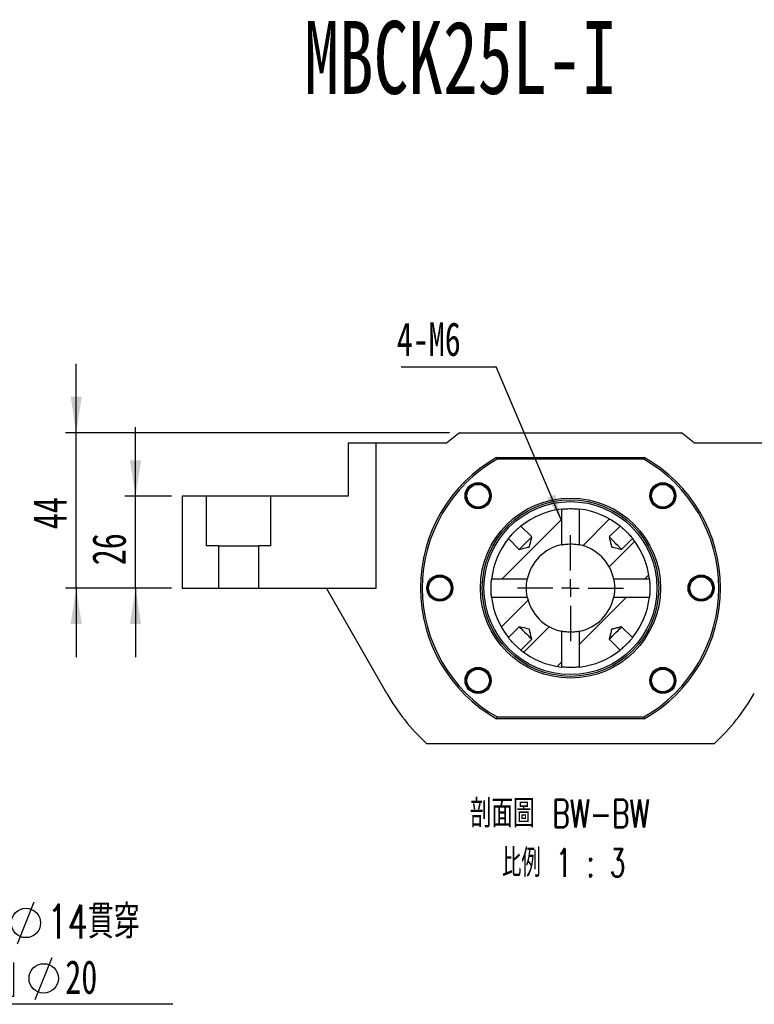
# Paper-space layout 'MBCK25L-I' of a CAD drawing. Header units: millimetres. Extents: x 18 to 332, y 5 to 190.
# Tile 3 of 5: x 101 to 170, y 97 to 190. Entities that reach past the tile are written whole.
import ezdxf

# ---------------------------------------------------------------- set-up
doc = ezdxf.new("R2010")
doc.units = ezdxf.units.MM
doc.layers.add('圖層0', color=7, linetype='Continuous')
doc.styles.add('SLDTEXTSTYLE0', font='TXT', dxfattribs={"width": 0.7})
doc.styles.add('SLDTEXTSTYLE1', font='TXT', dxfattribs={"width": 0.7, "bigfont": 'bigfont'})
doc.styles.add('SLDTEXTSTYLE3', font='TXT', dxfattribs={"width": 0.633333})
doc.styles.add('SLDTEXTSTYLE7', font='TXT', dxfattribs={"width": 0.625, "bigfont": 'bigfont'})
doc.dimstyles.new('SLDDIMSTYLE1', dxfattribs={"dimtxt": 0.18, "dimasz": 2.5, "dimexe": 0, "dimexo": 0.0625, "dimgap": 0, "dimtad": 0, "dimtih": 1, "dimtoh": 1, "dimdec": 0, "dimrnd": 1e-09, "dimzin": 0, "dimdsep": 46, "dimtxsty": 'Standard', "dimsah": 1, "dimcen": 0.09, "dimadec": 0, "dimazin": 0, "dimtfac": 2.5, "dimtdec": 0, "dimtofl": 0, "dimtmove": 0, "dimatfit": 3, "dimfxl": 1, "dimfrac": 2, "dimtolj": 1, "dimtzin": 0, "dimarcsym": 0})
doc.dimstyles.new('SLDDIMSTYLE4', dxfattribs={"dimtxt": 3.389974, "dimasz": 2.5, "dimexe": 0, "dimexo": 0.0625, "dimgap": 0.847493, "dimtad": 1, "dimlfac": 3, "dimrnd": 1e-09, "dimzin": 12, "dimdsep": 46, "dimtxsty": 'SLDTEXTSTYLE0', "dimsah": 1, "dimcen": 0.09, "dimadec": 0, "dimazin": 3, "dimtfac": 1, "dimtmove": 0, "dimatfit": 0, "dimfxl": 1, "dimfrac": 2, "dimtolj": 1, "dimtzin": 12, "dimarcsym": 0})

# ---------------------------------------------------------------- blocks, each defined once
blk = doc.blocks.new('SW_SYMBOL_HOLE_DIAM')
at = {"layer": '圖層0', "color": 0}
blk.add_line((300, 0), (700, 1000), dxfattribs=at)
blk.add_circle((500, 500), 350, dxfattribs=at)
blk = doc.blocks.new('SW_SYMBOL_HOLE_SPOT')
at = {"layer": '圖層0', "color": 0}
for p, q in [((0, 875), (0, 75)), ((1600, 75), (1600, 875)), ((0, 75), (1600, 75))]:
    blk.add_line(p, q, dxfattribs=at)
blk = doc.blocks.new('SW_NOTE_11')
at = {"layer": '圖層0', "color": 0}
blk.add_line((21.858, 0), (0, 0), dxfattribs=at)
at = {"layer": '圖層0', "color": 0, "xscale": 0.003964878, "yscale": 0.003964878, "zscale": 0.003964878}
for name, p in [('SW_SYMBOL_HOLE_DIAM', (6.011, 5.698)), ('SW_SYMBOL_HOLE_SPOT', (0.496, 0.465)), ('SW_SYMBOL_HOLE_DIAM', (7.693, 0.465))]:
    blk.add_blockref(name, p, dxfattribs=at)
at = {"layer": '圖層0', "color": 0, "char_height": 3.175, "attachment_point": 1}
for s, insert, style in [('6 -', (0.496, 9.396), 'SLDTEXTSTYLE3'), ('14\\M+18AD1\\M+190FA', (10.033, 9.396), 'SLDTEXTSTYLE1'), ('20', (11.714, 4.163), 'SLDTEXTSTYLE0')]:
    blk.add_mtext(s, dxfattribs=dict(at, insert=insert, style=style))
blk = doc.blocks.new('_D_43')
at = {"layer": '圖層0', "color": 7}
for p, q in [((111.533, 144.95), (111.533, 151.469)), ((114.936, 144.95), (110.533, 144.95)), ((111.533, 136.283), (111.533, 144.95)), ((114.936, 136.283), (110.533, 136.283)), ((111.533, 136.283), (111.533, 129.764))]:
    blk.add_line(p, q, dxfattribs=at)
for points in [[(111.533, 144.95), (112.055, 148.34), (111.012, 148.34)], [(111.533, 136.283), (111.012, 132.893), (112.055, 132.893)]]:
    blk.add_solid(points, dxfattribs=at)
at = {"layer": '圖層0', "color": 7, "insert": (107.44, 138.435), "char_height": 3.175, "attachment_point": 1, "rotation": 90, "style": 'SLDTEXTSTYLE0'}
blk.add_mtext('26', dxfattribs=at)
blk = doc.blocks.new('_D_44')
at = {"layer": '圖層0', "color": 7}
for p, q in [((105.936, 150.95), (105.936, 157.469)), ((141.168, 150.95), (104.936, 150.95)), ((105.936, 136.283), (105.936, 150.95)), ((114.936, 136.283), (104.936, 136.283)), ((105.936, 136.283), (105.936, 129.764))]:
    blk.add_line(p, q, dxfattribs=at)
for points in [[(105.936, 150.95), (106.458, 154.34), (105.415, 154.34)], [(105.936, 136.283), (105.415, 132.893), (106.458, 132.893)]]:
    blk.add_solid(points, dxfattribs=at)
at = {"layer": '圖層0', "color": 7, "insert": (101.843, 141.843), "char_height": 3.175, "attachment_point": 1, "rotation": 90, "style": 'SLDTEXTSTYLE0'}
blk.add_mtext('44', dxfattribs=at)
blk = doc.blocks.new('SW_NOTE_12')
at = {"layer": '圖層0', "color": 0, "char_height": 2.64583, "attachment_point": 2}
for s, insert, style in [('\\M+19655\\M+196CA\\M+19AA4 BW-BW', (10.625, 3.411), 'SLDTEXTSTYLE1'), ('\\M+194E4\\M+197E1 1 : 3', (10.987, -1.257), 'SLDTEXTSTYLE7')]:
    blk.add_mtext(s, dxfattribs=dict(at, insert=insert, style=style))
blk = doc.blocks.new('SW_NOTE_13')
at = {"layer": '圖層0', "color": 0}
blk.add_line((-8.957, 0), (0, 0), dxfattribs=at)
at = {"layer": '圖層0', "color": 0, "insert": (-9.378, 4.194), "char_height": 3.175, "attachment_point": 1, "style": 'SLDTEXTSTYLE0'}
blk.add_mtext('4-M6', dxfattribs=at)
blk = doc.blocks.new('SW_CENTERMARKSYMBOL_25')
at = {"layer": '圖層0', "color": 0}
for p, q in [((0, 1.667), (0, 5)), ((-1.667, 0), (-5, 0)), ((0, 0), (-0.833, 0)), ((0, 0), (0, 0.833)), ((0, 0), (0, -0.833)), ((0, 0), (0.833, 0)), ((1.667, 0), (5, 0)), ((0, -1.667), (0, -5))]:
    blk.add_line(p, q, dxfattribs=at)

psp = doc.layouts.new('MBCK25L-I')

# ---------------------------------------------------------------- hatches: boundary and pattern name
at = {"linetype": 'Continuous', "lineweight": 18}
h = psp.add_hatch(dxfattribs=at)
h.set_pattern_fill('ANSI31', style=0)
edge = h.paths.add_edge_path(flags=0)
edge.add_spline(control_points=[(148.9496, 141.1152), (148.9352, 141.0574), (148.9208, 140.9996), (148.9064, 140.9419), (148.8754, 140.8179), (148.8445, 140.6938), (148.8136, 140.5698), (148.7976, 140.5057), (148.7816, 140.4416), (148.7656, 140.3775), (148.7574, 140.3444), (148.7491, 140.3113), (148.7409, 140.2781), (148.7366, 140.261), (148.7323, 140.2439), (148.7281, 140.2268), (148.7258, 140.2179), (148.7236, 140.2091), (148.7214, 140.2002), (148.7203, 140.1957), (148.7192, 140.1911), (148.718, 140.1865), (148.7174, 140.1842), (148.7168, 140.1818), (148.7162, 140.1794), (148.7159, 140.1782), (148.7156, 140.177), (148.7153, 140.1758), (148.7151, 140.1751), (148.715, 140.1745), (148.7148, 140.1739), (148.7147, 140.1735), (148.7146, 140.1732), (148.7145, 140.1729), (148.7144, 140.1727), (148.7144, 140.1725), (148.7143, 140.1723), (148.7142, 140.1722), (148.7141, 140.1721), (148.714, 140.172), (148.7138, 140.1719), (148.7137, 140.1718), (148.7135, 140.1718), (148.7127, 140.1715), (148.7119, 140.1713), (148.711, 140.1711), (148.7077, 140.1702), (148.7044, 140.1694), (148.7011, 140.1686), (148.6879, 140.1652), (148.6746, 140.1619), (148.6614, 140.1586), (148.6084, 140.1454), (148.5554, 140.1322), (148.5024, 140.119), (148.2904, 140.0662), (148.0785, 140.0133), (147.8665, 139.9605), (147.8347, 139.9525), (147.8029, 139.9446), (147.771, 139.9367)], knot_values=[0.001662, 0.001662, 0.001662, 0.001662, 0.0021977, 0.0021977, 0.0021977, 0.0033481, 0.0033481, 0.0033481, 0.0039427, 0.0039427, 0.0039427, 0.0042499, 0.0042499, 0.0042499, 0.0044087, 0.0044087, 0.0044087, 0.0044908, 0.0044908, 0.0044908, 0.0045332, 0.0045332, 0.0045332, 0.0045552, 0.0045552, 0.0045552, 0.0045665, 0.0045665, 0.0045665, 0.0045724, 0.0045724, 0.0045724, 0.0045755, 0.0045755, 0.0045755, 0.0045773, 0.0045773, 0.0045773, 0.0045785, 0.0045785, 0.0045785, 0.0045802, 0.0045802, 0.0045802, 0.004588, 0.004588, 0.004588, 0.0046188, 0.0046188, 0.0046188, 0.0047422, 0.0047422, 0.0047422, 0.005236, 0.005236, 0.005236, 0.0072108, 0.0072108, 0.0072108, 0.0075074, 0.0075074, 0.0075074, 0.0075074], weights=[1, 1, 1, 1, 1, 1, 1, 1, 1, 1, 1, 1, 1, 1, 1, 1, 1, 1, 1, 1, 1, 1, 1, 1, 1, 1, 1, 1, 1, 1, 1, 1, 1, 1, 1, 1, 1, 1, 1, 1, 1, 1, 1, 1, 1, 1, 1, 1, 1, 1, 1, 1, 1, 1, 1, 1, 1, 1, 1, 1, 1], degree=3, periodic=0)
edge.add_line((147.771, 139.9367), (146.7432, 140.9645))
edge.add_arc((152.6029, 136.2833), 7.5, 141.379368, 173.492498)
edge.add_line((145.1513, 137.1333), (148.5239, 137.1333))
edge.add_arc((152.6029, 136.2833), 4.1667, 101.770963, 168.229037, ccw=False)
edge.add_line((151.7529, 140.3623), (151.7529, 143.7349))
edge.add_arc((152.6029, 136.2833), 7.5, 96.507502, 128.620632)
edge.add_line((147.9217, 142.143), (148.9496, 141.1152))
h = psp.add_hatch(dxfattribs=at)
h.set_pattern_fill('ANSI31', style=0)
edge = h.paths.add_edge_path(flags=0)
edge.add_line((158.4627, 140.9645), (157.4348, 139.9367))
edge.add_spline(control_points=[(157.4348, 139.9367), (157.403, 139.9446), (157.3712, 139.9525), (157.3394, 139.9605), (157.1274, 140.0133), (156.9154, 140.0662), (156.7035, 140.119), (156.6505, 140.1322), (156.5975, 140.1454), (156.5445, 140.1586), (156.5313, 140.1619), (156.518, 140.1652), (156.5048, 140.1686), (156.5015, 140.1694), (156.4982, 140.1702), (156.4949, 140.1711), (156.494, 140.1713), (156.4932, 140.1715), (156.4924, 140.1718), (156.4922, 140.1718), (156.492, 140.1719), (156.4919, 140.172), (156.4918, 140.1721), (156.4917, 140.1722), (156.4916, 140.1723), (156.4915, 140.1725), (156.4914, 140.1727), (156.4914, 140.1729), (156.4913, 140.1732), (156.4912, 140.1735), (156.4911, 140.1739), (156.4909, 140.1745), (156.4907, 140.1751), (156.4906, 140.1758), (156.4903, 140.177), (156.49, 140.1782), (156.4896, 140.1794), (156.4891, 140.1818), (156.4885, 140.1842), (156.4879, 140.1865), (156.4867, 140.1911), (156.4856, 140.1957), (156.4844, 140.2002), (156.4822, 140.2091), (156.48, 140.2179), (156.4778, 140.2268), (156.4736, 140.2439), (156.4693, 140.261), (156.465, 140.2781), (156.4568, 140.3113), (156.4485, 140.3444), (156.4402, 140.3775), (156.4243, 140.4416), (156.4083, 140.5057), (156.3923, 140.5698), (156.3614, 140.6938), (156.3304, 140.8179), (156.2995, 140.9419), (156.2851, 140.9996), (156.2707, 141.0574), (156.2563, 141.1152)], knot_values=[0.0075688, 0.0075688, 0.0075688, 0.0075688, 0.007864, 0.007864, 0.007864, 0.00983, 0.00983, 0.00983, 0.0103215, 0.0103215, 0.0103215, 0.0104444, 0.0104444, 0.0104444, 0.0104751, 0.0104751, 0.0104751, 0.0104828, 0.0104828, 0.0104828, 0.0104845, 0.0104845, 0.0104845, 0.0104857, 0.0104857, 0.0104857, 0.0104874, 0.0104874, 0.0104874, 0.0104905, 0.0104905, 0.0104905, 0.0104964, 0.0104964, 0.0104964, 0.0105077, 0.0105077, 0.0105077, 0.0105296, 0.0105296, 0.0105296, 0.0105718, 0.0105718, 0.0105718, 0.0106535, 0.0106535, 0.0106535, 0.0108116, 0.0108116, 0.0108116, 0.0111175, 0.0111175, 0.0111175, 0.0117093, 0.0117093, 0.0117093, 0.0128546, 0.0128546, 0.0128546, 0.0133879, 0.0133879, 0.0133879, 0.0133879], weights=[1, 1, 1, 1, 1, 1, 1, 1, 1, 1, 1, 1, 1, 1, 1, 1, 1, 1, 1, 1, 1, 1, 1, 1, 1, 1, 1, 1, 1, 1, 1, 1, 1, 1, 1, 1, 1, 1, 1, 1, 1, 1, 1, 1, 1, 1, 1, 1, 1, 1, 1, 1, 1, 1, 1, 1, 1, 1, 1, 1, 1], degree=3, periodic=0)
edge.add_line((156.2563, 141.1152), (157.2841, 142.143))
edge.add_arc((152.6029, 136.2833), 7.5, 51.379368, 83.492498)
edge.add_line((153.4529, 143.7349), (153.4529, 140.3623))
edge.add_arc((152.6029, 136.2833), 4.1667, 11.770963, 78.229037, ccw=False)
edge.add_line((156.682, 137.1333), (160.0546, 137.1333))
edge.add_arc((152.6029, 136.2833), 7.5, 6.507502, 38.620632)
h = psp.add_hatch(dxfattribs=at)
h.set_pattern_fill('ANSI31', style=0)
edge = h.paths.add_edge_path(flags=0)
edge.add_spline(control_points=[(147.771, 132.6299), (148.0679, 132.5559), (148.3647, 132.4819), (148.6616, 132.4078), (148.6701, 132.4057), (148.6786, 132.4036), (148.6871, 132.4015), (148.6915, 132.4004), (148.6959, 132.3993), (148.7003, 132.3982), (148.7025, 132.3976), (148.7048, 132.3971), (148.7071, 132.3965), (148.7083, 132.3962), (148.7094, 132.3959), (148.7106, 132.3956), (148.7112, 132.3954), (148.7118, 132.3953), (148.7124, 132.3951), (148.7128, 132.395), (148.7131, 132.3949), (148.7134, 132.3948), (148.7136, 132.3947), (148.7137, 132.3947), (148.7139, 132.3946), (148.714, 132.3945), (148.7141, 132.3944), (148.7142, 132.3943), (148.7143, 132.3941), (148.7144, 132.394), (148.7145, 132.3938), (148.7148, 132.3929), (148.715, 132.392), (148.7152, 132.3911), (148.7161, 132.3875), (148.717, 132.3839), (148.7179, 132.3803), (148.7215, 132.366), (148.7251, 132.3516), (148.7287, 132.3373), (148.743, 132.2798), (148.7573, 132.2224), (148.7716, 132.1649), (148.8289, 131.9352), (148.8862, 131.7054), (148.9435, 131.4757), (148.9455, 131.4676), (148.9475, 131.4595), (148.9496, 131.4514)], knot_values=[0.0094106, 0.0094106, 0.0094106, 0.0094106, 0.012164, 0.012164, 0.012164, 0.0122429, 0.0122429, 0.0122429, 0.0122836, 0.0122836, 0.0122836, 0.0123047, 0.0123047, 0.0123047, 0.0123156, 0.0123156, 0.0123156, 0.0123213, 0.0123213, 0.0123213, 0.0123243, 0.0123243, 0.0123243, 0.012326, 0.012326, 0.012326, 0.0123272, 0.0123272, 0.0123272, 0.012329, 0.012329, 0.012329, 0.0123374, 0.0123374, 0.0123374, 0.0123708, 0.0123708, 0.0123708, 0.0125046, 0.0125046, 0.0125046, 0.0130397, 0.0130397, 0.0130397, 0.0151801, 0.0151801, 0.0151801, 0.0152556, 0.0152556, 0.0152556, 0.0152556], weights=[1, 1, 1, 1, 1, 1, 1, 1, 1, 1, 1, 1, 1, 1, 1, 1, 1, 1, 1, 1, 1, 1, 1, 1, 1, 1, 1, 1, 1, 1, 1, 1, 1, 1, 1, 1, 1, 1, 1, 1, 1, 1, 1, 1, 1, 1, 1, 1, 1], degree=3, periodic=0)
edge.add_line((148.9496, 131.4514), (147.9217, 130.4235))
edge.add_arc((152.6029, 136.2833), 7.5, 231.379368, 263.492498)
edge.add_line((151.7529, 128.8316), (151.7529, 132.2042))
edge.add_arc((152.6029, 136.2833), 4.1667, 191.770963, 258.229037, ccw=False)
edge.add_line((148.5239, 135.4333), (145.1513, 135.4333))
edge.add_arc((152.6029, 136.2833), 7.5, 186.507502, 218.620632)
edge.add_line((146.7432, 131.6021), (147.771, 132.6299))
h = psp.add_hatch(dxfattribs=at)
h.set_pattern_fill('ANSI31', style=0)
edge = h.paths.add_edge_path(flags=0)
edge.add_line((157.4348, 132.6299), (158.4627, 131.6021))
edge.add_arc((152.6029, 136.2833), 7.5, 321.379368, 353.492498)
edge.add_line((160.0546, 135.4333), (156.682, 135.4333))
edge.add_arc((152.6029, 136.2833), 4.1667, 281.770963, 348.229037, ccw=False)
edge.add_line((153.4529, 132.2042), (153.4529, 128.8316))
edge.add_arc((152.6029, 136.2833), 7.5, 276.507502, 308.620632)
edge.add_line((157.2841, 130.4235), (156.2563, 131.4514))
edge.add_spline(control_points=[(156.2563, 131.4514), (156.2643, 131.4832), (156.2722, 131.515), (156.2801, 131.5469), (156.333, 131.7588), (156.3858, 131.9708), (156.4387, 132.1827), (156.4519, 132.2357), (156.4651, 132.2887), (156.4783, 132.3417), (156.4816, 132.3549), (156.4849, 132.3682), (156.4882, 132.3814), (156.4891, 132.3847), (156.4899, 132.3881), (156.4907, 132.3914), (156.4909, 132.3922), (156.4911, 132.393), (156.4914, 132.3938), (156.4915, 132.394), (156.4916, 132.3942), (156.4917, 132.3943), (156.4918, 132.3944), (156.4919, 132.3945), (156.492, 132.3946), (156.4922, 132.3947), (156.4924, 132.3948), (156.4925, 132.3948), (156.4929, 132.3949), (156.4932, 132.395), (156.4935, 132.3951), (156.4942, 132.3953), (156.4948, 132.3955), (156.4954, 132.3956), (156.4967, 132.3959), (156.4979, 132.3963), (156.4991, 132.3966), (156.5015, 132.3972), (156.5038, 132.3977), (156.5062, 132.3983), (156.5108, 132.3995), (156.5153, 132.4006), (156.5199, 132.4018), (156.5288, 132.404), (156.5376, 132.4062), (156.5465, 132.4084), (156.5636, 132.4127), (156.5807, 132.4169), (156.5978, 132.4212), (156.6309, 132.4294), (156.6641, 132.4377), (156.6972, 132.446), (156.7613, 132.4619), (156.8254, 132.4779), (156.8895, 132.4939), (157.0135, 132.5248), (157.1375, 132.5558), (157.2616, 132.5867), (157.3193, 132.6011), (157.3771, 132.6155), (157.4348, 132.6299)], knot_values=[0.0075688, 0.0075688, 0.0075688, 0.0075688, 0.007864, 0.007864, 0.007864, 0.00983, 0.00983, 0.00983, 0.0103215, 0.0103215, 0.0103215, 0.0104444, 0.0104444, 0.0104444, 0.0104751, 0.0104751, 0.0104751, 0.0104828, 0.0104828, 0.0104828, 0.0104845, 0.0104845, 0.0104845, 0.0104857, 0.0104857, 0.0104857, 0.0104874, 0.0104874, 0.0104874, 0.0104905, 0.0104905, 0.0104905, 0.0104964, 0.0104964, 0.0104964, 0.0105077, 0.0105077, 0.0105077, 0.0105296, 0.0105296, 0.0105296, 0.0105718, 0.0105718, 0.0105718, 0.0106535, 0.0106535, 0.0106535, 0.0108116, 0.0108116, 0.0108116, 0.0111175, 0.0111175, 0.0111175, 0.0117093, 0.0117093, 0.0117093, 0.0128546, 0.0128546, 0.0128546, 0.0133879, 0.0133879, 0.0133879, 0.0133879], weights=[1, 1, 1, 1, 1, 1, 1, 1, 1, 1, 1, 1, 1, 1, 1, 1, 1, 1, 1, 1, 1, 1, 1, 1, 1, 1, 1, 1, 1, 1, 1, 1, 1, 1, 1, 1, 1, 1, 1, 1, 1, 1, 1, 1, 1, 1, 1, 1, 1, 1, 1, 1, 1, 1, 1, 1, 1, 1, 1, 1, 1], degree=3, periodic=0)

# ---------------------------------------------------------------- linework, layer by layer
at = {"color": 7, "linetype": 'Continuous', "lineweight": 25}
for p, q in [((142.168, 150.9499), (163.0379, 150.9499)), ((131.6029, 149.9499), (131.6029, 144.9499)), ((134.2696, 149.9499), (131.6029, 149.9499)), ((134.2696, 136.2833), (134.2696, 149.9499)), ((140.8888, 149.9499), (134.2696, 149.9499)), ((170.9363, 149.9499), (164.3171, 149.9499)), ((145.6328, 148.6166), (145.6767, 148.4499)), ((145.6328, 148.6166), (159.5731, 148.6166)), ((159.5291, 148.4499), (145.6767, 148.4499)), ((159.5291, 148.4499), (159.5731, 148.6166)), ((161.8921, 145.9553), (162.1544, 145.789)), ((142.931, 145.5724), (143.0972, 145.8347)), ((115.9363, 144.9499), (115.9363, 136.2833)), ((118.2143, 144.9499), (115.9363, 144.9499)), ((118.2143, 144.9499), (118.2143, 140.2833)), ((124.3249, 144.9499), (118.2143, 144.9499)), ((124.3249, 140.2833), (124.3249, 144.9499)), ((131.6029, 144.9499), (124.3249, 144.9499)), ((151.7529, 143.7349), (151.7529, 140.3623)), ((153.4529, 140.3623), (153.4529, 143.7349)), ((148.9496, 141.1152), (147.9217, 142.143)), ((157.2841, 142.143), (156.2563, 141.1152)), ((146.7432, 140.9645), (147.771, 139.9367)), ((157.4348, 139.9367), (158.4627, 140.9645)), ((119.3543, 140.2833), (118.2143, 140.2833)), ((119.3543, 140.2833), (119.3543, 136.2833)), ((119.3543, 140.2833), (123.1849, 140.2833)), ((123.1849, 136.2833), (123.1849, 140.2833)), ((124.3249, 140.2833), (123.1849, 140.2833)), ((148.5239, 137.1333), (145.1513, 137.1333)), ((160.0546, 137.1333), (156.682, 137.1333)), ((115.9363, 136.2833), (119.3543, 136.2833)), ((119.3543, 136.2833), (123.1849, 136.2833)), ((123.1849, 136.2833), (134.2696, 136.2833)), ((135.2471, 126.3447), (129.5559, 136.2833)), ((166.0105, 136.554), (166.0784, 136.251)), ((145.1513, 135.4333), (148.5239, 135.4333)), ((156.682, 135.4333), (160.0546, 135.4333)), ((147.771, 132.6299), (146.7432, 131.6021)), ((151.7529, 132.2042), (151.7529, 128.8316)), ((153.4529, 128.8316), (153.4529, 132.2042)), ((158.4627, 131.6021), (157.4348, 132.6299)), ((147.9217, 130.4235), (148.9496, 131.4514)), ((156.2563, 131.4514), (157.2841, 130.4235)), ((143.3138, 126.6113), (143.0515, 126.7775)), ((162.2749, 126.9941), (162.1087, 126.7318)), ((145.6328, 123.9499), (145.6767, 124.1166)), ((159.5731, 123.9499), (145.6328, 123.9499)), ((145.6767, 124.1166), (159.5291, 124.1166)), ((159.5291, 124.1166), (159.5731, 123.9499)), ((139.0056, 121.6166), (166.2003, 121.6166))]:
    psp.add_line(p, q, dxfattribs=at)
at = {"color": 7, "linetype": 'Continuous', "lineweight": 25, "flags": 128}
for points in [[(148.9496, 141.1152), (148.9256, 141.0912), (148.8559, 141.0215), (148.746, 140.9116), (148.605, 140.7706), (148.4441, 140.6097), (148.2765, 140.4421), (148.1156, 140.2812), (147.9746, 140.1402), (147.8647, 140.0304), (147.795, 139.9606), (147.771, 139.9367)], [(157.4348, 139.9367), (157.4109, 139.9606), (157.3411, 140.0304), (157.2313, 140.1402), (157.0903, 140.2812), (156.9294, 140.4421), (156.7618, 140.6097), (156.6009, 140.7706), (156.4599, 140.9116), (156.35, 141.0215), (156.2803, 141.0912), (156.2563, 141.1152)], [(147.771, 132.6299), (147.795, 132.6059), (147.8647, 132.5362), (147.9746, 132.4264), (148.1156, 132.2853), (148.2765, 132.1244), (148.4441, 131.9568), (148.605, 131.796), (148.746, 131.6549), (148.8559, 131.5451), (148.9256, 131.4753), (148.9496, 131.4514)], [(156.2563, 131.4514), (156.2803, 131.4753), (156.35, 131.5451), (156.4599, 131.6549), (156.6009, 131.796), (156.7618, 131.9568), (156.9294, 132.1244), (157.0903, 132.2853), (157.2313, 132.4264), (157.3411, 132.5362), (157.4109, 132.6059), (157.4348, 132.6299)]]:
    psp.add_lwpolyline(points, dxfattribs=at)
at = {"color": 7, "linetype": 'Continuous', "lineweight": 25}
for centre, radius in [((143.882, 145.0043), 1.2333), ((143.882, 145.0043), 1.1333), ((143.882, 145.0043), 1.0667), ((161.3239, 145.0043), 1.2333), ((161.3239, 145.0043), 1.1333), ((161.3239, 145.0043), 1.0667), ((152.6029, 136.2833), 8.5), ((152.6029, 136.2833), 8.3333), ((152.6029, 136.2833), 8.1667), ((140.2696, 136.2833), 1.2333), ((140.2696, 136.2833), 1.1333), ((140.2696, 136.2833), 1.0667), ((164.9363, 136.2833), 1.2333), ((164.9363, 136.2833), 1.1333), ((164.9363, 136.2833), 1.0667), ((143.882, 127.5623), 1.2333), ((143.882, 127.5623), 1.1333), ((143.882, 127.5623), 1.0667), ((161.3239, 127.5623), 1.2333), ((161.3239, 127.5623), 1.1333), ((161.3239, 127.5623), 1.0667)]:
    psp.add_circle(centre, radius, dxfattribs=at)
for radius, start, end in [(18, 125.430945, 130.601061), (18, 49.398939, 54.569055), (14.1667, 119.472932, 240.527068), (14, 119.651845, 240.348155), (14, 299.651845, 60.348155), (14.1667, 299.472932, 60.527068), (7.5, 96.507502, 128.620632), (7.5, 51.379368, 83.492498), (7.5, 141.379368, 173.492498), (7.5, 6.507502, 38.620632), (4.1667, 101.770963, 168.229037), (4.1667, 11.770963, 78.229037), (7.5, 186.507502, 218.620632), (4.1667, 191.770963, 258.229037), (4.1667, 281.770963, 348.229037), (7.5, 321.379368, 353.492498), (7.5, 231.379368, 263.492498), (7.5, 276.507502, 308.620632), (20, 209.797016, 227.166572), (20, 312.833428, 330.202984)]:
    psp.add_arc((152.6029, 136.2833), radius, start, end, dxfattribs=at)
for points, knots in [([(144.4501, 145.9553), (144.3882, 145.9878), (144.2718, 146.0491), (144.0844, 146.0982), (143.9007, 146.1171), (143.7163, 146.1047), (143.5363, 146.0622), (143.3087, 145.9658), (143.0904, 145.8048), (142.9755, 145.6373), (142.931, 145.5724)], [0, 0, 0, 0, 0.1205086, 0.22645464, 0.3324005, 0.43834652, 0.54429233, 0.6502383, 0.86443841, 1, 1, 1, 1]), ([(145.0204, 145.0352), (145.0221, 145.0629), (145.032, 145.2204), (144.9188, 145.4953), (144.7146, 145.7845), (144.5286, 145.9046), (144.4501, 145.9553)], [0, 0, 0, 0, 0.0732328, 0.4173437, 0.7542528, 1, 1, 1, 1]), ([(162.2749, 144.4361), (162.3075, 144.498), (162.3687, 144.6144), (162.4179, 144.8018), (162.4368, 144.9855), (162.4244, 145.1699), (162.3819, 145.3499), (162.2855, 145.5775), (162.1244, 145.7958), (161.957, 145.9107), (161.8921, 145.9553)], [0, 0, 0, 0, 0.1205086, 0.22645464, 0.3324005, 0.43834652, 0.54429233, 0.6502383, 0.86443841, 1, 1, 1, 1]), ([(161.3549, 143.8658), (161.3825, 143.8641), (161.5401, 143.8542), (161.815, 143.9675), (162.1042, 144.1716), (162.2243, 144.3576), (162.2749, 144.4361)], [0, 0, 0, 0, 0.0732328, 0.4173437, 0.7542528, 1, 1, 1, 1]), ([(151.7529, 143.7349), (151.7541, 143.7351), (151.7585, 143.7356), (151.8231, 143.7429), (151.9897, 143.7591), (152.2265, 143.7754), (152.506, 143.7845), (152.7956, 143.7826), (153.0635, 143.7704), (153.2784, 143.7535), (153.4246, 143.7383), (153.4435, 143.736), (153.4529, 143.7349)], [0, 0, 0, 0, 0.03585, 0.1425411, 0.2494816, 0.3570257, 0.4645906, 0.5715628, 0.6782545, 0.7854045, 0.893051, 1, 1, 1, 1]), ([(146.7432, 140.9645), (146.7459, 140.9678), (146.7524, 140.976), (146.8158, 141.0547), (146.9372, 141.1991), (147.1038, 141.3856), (147.2986, 141.5881), (147.5006, 141.7824), (147.6864, 141.9484), (147.8313, 142.0702), (147.9103, 142.1338), (147.9185, 142.1404), (147.9217, 142.143)], [0, 0, 0, 0, 0.0715126, 0.1782034, 0.2853433, 0.3929576, 0.5003328, 0.6071322, 0.7139124, 0.8212576, 0.9288797, 1, 1, 1, 1]), ([(157.2841, 142.143), (157.2874, 142.1404), (157.2957, 142.1338), (157.3744, 142.0704), (157.5188, 141.949), (157.7053, 141.7824), (157.9078, 141.5876), (158.102, 141.3856), (158.2681, 141.1998), (158.3899, 141.0549), (158.4535, 140.9759), (158.4601, 140.9677), (158.4627, 140.9645)], [0, 0, 0, 0, 0.0715126, 0.1782034, 0.2853433, 0.3929576, 0.5003328, 0.6071322, 0.7139124, 0.8212576, 0.9288797, 1, 1, 1, 1]), ([(147.771, 139.9367), (147.8029, 139.9446), (148.0467, 140.0054), (148.3435, 140.079), (148.6216, 140.1489), (148.6912, 140.166), (148.7085, 140.1705), (148.7129, 140.1715), (148.714, 140.172), (148.7143, 140.1724), (148.7146, 140.173), (148.7149, 140.1742), (148.7155, 140.1763), (148.7165, 140.1806), (148.7186, 140.1887), (148.7225, 140.2045), (148.7301, 140.2351), (148.7449, 140.2942), (148.7734, 140.4085), (148.8285, 140.6297), (148.8898, 140.8756), (148.9352, 141.0574), (148.9496, 141.1152)], [0, 0, 0, 0, 0.0506169, 0.3877124, 0.4719862, 0.4930547, 0.498322, 0.4996447, 0.4999328, 0.5001425, 0.5004381, 0.5009725, 0.5019843, 0.5039308, 0.5076917, 0.5149653, 0.5290379, 0.5562668, 0.6089518, 0.7108933, 0.9081426, 1, 1, 1, 1]), ([(151.7529, 140.3623), (151.7539, 140.3625), (151.758, 140.3634), (151.8194, 140.3762), (151.9812, 140.4049), (152.2145, 140.4346), (152.4927, 140.4518), (152.7814, 140.4493), (153.048, 140.4285), (153.2669, 140.3981), (153.4134, 140.3707), (153.4521, 140.3625), (153.4529, 140.3623), (153.4529, 140.3623)], [0, 0, 0, 0, 0.0336419, 0.1386879, 0.2444868, 0.3522631, 0.4601968, 0.5662522, 0.6713293, 0.7777501, 0.8858485, 0.9933469, 1, 1, 1, 1]), ([(156.2563, 141.1152), (156.2707, 141.0574), (156.316, 140.8756), (156.3774, 140.6297), (156.4325, 140.4085), (156.461, 140.2942), (156.4758, 140.2351), (156.4834, 140.2045), (156.4873, 140.1887), (156.4894, 140.1806), (156.4904, 140.1763), (156.491, 140.1742), (156.4913, 140.173), (156.4916, 140.1724), (156.4919, 140.172), (156.493, 140.1715), (156.4973, 140.1705), (156.5147, 140.166), (156.5843, 140.1489), (156.8624, 140.079), (157.1592, 140.0054), (157.403, 139.9446), (157.4348, 139.9367)], [0, 0, 0, 0, 0.0918574, 0.2891066, 0.3910481, 0.4437332, 0.470962, 0.4850346, 0.4923082, 0.4960691, 0.4980156, 0.4990275, 0.4995618, 0.4998574, 0.5000671, 0.5003553, 0.5016779, 0.5069452, 0.5280137, 0.6122875, 0.949383, 1, 1, 1, 1]), ([(139.9989, 137.3575), (139.9321, 137.3367), (139.8065, 137.2977), (139.6392, 137.2), (139.496, 137.0834), (139.3743, 136.9443), (139.2771, 136.7869), (139.1843, 136.5578), (139.1438, 136.2896), (139.181, 136.09), (139.1954, 136.0126)], [0, 0, 0, 0, 0.1205082, 0.2264542, 0.3324, 0.4383463, 0.544292, 0.650238, 0.8644385, 1, 1, 1, 1]), ([(141.385, 135.8942), (141.41, 135.9678), (141.4785, 136.1696), (141.4409, 136.5243), (141.2841, 136.8944), (141.0105, 137.1888), (140.6605, 137.3686), (140.3058, 137.4229), (140.0899, 137.3769), (139.9989, 137.3575)], [0, 0, 0, 0, 0.09381, 0.2569361, 0.4174384, 0.5760486, 0.7334626, 0.8875823, 1, 1, 1, 1]), ([(145.1513, 135.4333), (145.1511, 135.4344), (145.1506, 135.4389), (145.1433, 135.5034), (145.1271, 135.67), (145.1108, 135.9069), (145.1017, 136.1863), (145.1036, 136.476), (145.1158, 136.7438), (145.1327, 136.9587), (145.1479, 137.105), (145.1502, 137.1239), (145.1513, 137.1333)], [0, 0, 0, 0, 0.03585, 0.1425411, 0.2494816, 0.3570257, 0.4645906, 0.5715628, 0.6782545, 0.7854045, 0.893051, 1, 1, 1, 1]), ([(148.5239, 135.4333), (148.5237, 135.4343), (148.5228, 135.4384), (148.51, 135.4997), (148.4813, 135.6615), (148.4516, 135.8948), (148.4344, 136.1731), (148.4369, 136.4617), (148.4577, 136.7284), (148.4881, 136.9472), (148.5155, 137.0938), (148.5237, 137.1325), (148.5239, 137.1332), (148.5239, 137.1333)], [0, 0, 0, 0, 0.0336419, 0.1386879, 0.2444868, 0.3522631, 0.4601968, 0.5662522, 0.6713293, 0.7777501, 0.8858485, 0.9933469, 1, 1, 1, 1]), ([(156.682, 137.1333), (156.6822, 137.1323), (156.683, 137.1282), (156.6958, 137.0668), (156.7246, 136.905), (156.7542, 136.6717), (156.7715, 136.3935), (156.769, 136.1048), (156.7482, 135.8382), (156.7178, 135.6193), (156.6904, 135.4728), (156.6822, 135.4341), (156.682, 135.4333), (156.682, 135.4333)], [0, 0, 0, 0, 0.0336419, 0.1386879, 0.2444868, 0.3522631, 0.4601968, 0.5662522, 0.6713293, 0.7777501, 0.8858485, 0.9933469, 1, 1, 1, 1]), ([(160.0546, 137.1333), (160.0547, 137.1321), (160.0553, 137.1277), (160.0626, 137.0631), (160.0788, 136.8965), (160.095, 136.6597), (160.1042, 136.3802), (160.1023, 136.0906), (160.0901, 135.8227), (160.0732, 135.6078), (160.0579, 135.4616), (160.0557, 135.4427), (160.0546, 135.4333)], [0, 0, 0, 0, 0.03585, 0.1425411, 0.2494816, 0.3570257, 0.4645906, 0.5715628, 0.6782545, 0.7854045, 0.893051, 1, 1, 1, 1]), ([(139.1954, 136.0126), (139.1525, 136.1302), (139.1017, 136.2697), (139.1195, 136.4135), (139.1223, 136.4361)], [0, 0, 0, 0, 0.8428592, 1, 1, 1, 1]), ([(163.7677, 136.3028), (163.7684, 136.2166), (163.7702, 135.9971), (163.9262, 135.672), (164.1942, 135.3778), (164.5457, 135.1979), (164.9, 135.1437), (165.1159, 135.1896), (165.207, 135.209)], [0, 0, 0, 0, 0.1225575, 0.3120856, 0.4993796, 0.6852609, 0.8672522, 1, 1, 1, 1]), ([(165.207, 135.209), (165.2738, 135.2298), (165.3994, 135.2688), (165.5667, 135.3666), (165.7099, 135.4831), (165.8316, 135.6223), (165.9288, 135.7796), (166.0216, 136.0087), (166.062, 136.2769), (166.0249, 136.4766), (166.0105, 136.554)], [0, 0, 0, 0, 0.1205082, 0.2264542, 0.3324, 0.4383463, 0.544292, 0.650238, 0.8644385, 1, 1, 1, 1]), ([(148.9496, 131.4514), (148.9475, 131.4595), (148.8882, 131.6973), (148.8149, 131.9927), (148.7392, 132.2942), (148.7207, 132.3696), (148.7158, 132.3884), (148.7148, 132.3931), (148.7143, 132.3943), (148.7139, 132.3946), (148.7132, 132.3949), (148.7121, 132.3952), (148.71, 132.3957), (148.706, 132.3968), (148.6981, 132.3987), (148.683, 132.4025), (148.3732, 132.4797), (148.0679, 132.5559), (147.771, 132.6299)], [0, 0, 0, 0, 0.012894, 0.3782893, 0.469638, 0.4924752, 0.4981846, 0.4996175, 0.4999202, 0.5001289, 0.5004152, 0.5009299, 0.5019027, 0.5037736, 0.5073874, 0.5143768, 0.5278991, 1, 1, 1, 1]), ([(153.4529, 132.2042), (153.4449, 132.2025), (153.4283, 132.199), (153.295, 132.1732), (153.0881, 132.1426), (152.8437, 132.1211), (152.5811, 132.1141), (152.3195, 132.1233), (152.0671, 132.1491), (151.874, 132.1798), (151.7685, 132.2009), (151.7574, 132.2033), (151.7529, 132.2042)], [0, 0, 0, 0, 0.0984083, 0.2035978, 0.3106558, 0.4188344, 0.5000239, 0.605913, 0.7117517, 0.818922, 0.9270904, 1, 1, 1, 1]), ([(157.4348, 132.6299), (157.3771, 132.6155), (157.1953, 132.5702), (156.9494, 132.5089), (156.7282, 132.4537), (156.6138, 132.4252), (156.5547, 132.4104), (156.5242, 132.4028), (156.5084, 132.3989), (156.5002, 132.3968), (156.496, 132.3958), (156.4938, 132.3952), (156.4927, 132.3949), (156.492, 132.3946), (156.4916, 132.3943), (156.4912, 132.3932), (156.4902, 132.3889), (156.4856, 132.3715), (156.4686, 132.3019), (156.3987, 132.0238), (156.3251, 131.727), (156.2643, 131.4832), (156.2563, 131.4514)], [0, 0, 0, 0, 0.0918575, 0.2891067, 0.3910482, 0.4437333, 0.4709621, 0.4850347, 0.4923084, 0.4960692, 0.4980157, 0.4990276, 0.4995619, 0.4998575, 0.5000672, 0.5003554, 0.5016781, 0.5069453, 0.5280138, 0.6122876, 0.9493831, 1, 1, 1, 1]), ([(147.9217, 130.4235), (147.9184, 130.4262), (147.9102, 130.4327), (147.8315, 130.4961), (147.6871, 130.6175), (147.5006, 130.7841), (147.2981, 130.979), (147.1039, 131.1809), (146.9378, 131.3667), (146.816, 131.5116), (146.7524, 131.5906), (146.7458, 131.5988), (146.7432, 131.6021)], [0, 0, 0, 0, 0.0715126, 0.1782034, 0.2853433, 0.3929576, 0.5003328, 0.6071322, 0.7139124, 0.8212576, 0.9288797, 1, 1, 1, 1]), ([(158.4627, 131.6021), (158.46, 131.5988), (158.4535, 131.5905), (158.3901, 131.5119), (158.2687, 131.3674), (158.1021, 131.1809), (157.9072, 130.9784), (157.7053, 130.7842), (157.5195, 130.6181), (157.3746, 130.4963), (157.2956, 130.4327), (157.2874, 130.4262), (157.2841, 130.4235)], [0, 0, 0, 0, 0.0715126, 0.1782034, 0.2853433, 0.3929576, 0.5003328, 0.6071322, 0.7139124, 0.8212576, 0.9288797, 1, 1, 1, 1]), ([(144.9368, 128.092), (144.9049, 128.1561), (144.8129, 128.3413), (144.5394, 128.5608), (144.1673, 128.7118), (143.7656, 128.7264), (143.3909, 128.6062), (143.1017, 128.3937), (142.9816, 128.2085), (142.931, 128.1305)], [0, 0, 0, 0, 0.0869959, 0.2513485, 0.4130579, 0.5728609, 0.7314586, 0.8867372, 1, 1, 1, 1]), ([(153.4529, 128.8316), (153.4436, 128.8305), (153.4248, 128.8283), (153.2795, 128.8131), (153.0651, 128.7962), (152.8254, 128.7853), (152.5717, 128.782), (152.3172, 128.787), (152.0633, 128.8016), (151.8707, 128.8186), (151.7678, 128.8299), (151.7572, 128.8311), (151.7529, 128.8316)], [0, 0, 0, 0, 0.1067453, 0.2134934, 0.320837, 0.4284662, 0.5000016, 0.6069318, 0.7138453, 0.8211855, 0.9288157, 1, 1, 1, 1]), ([(142.931, 128.1305), (142.8984, 128.0685), (142.8372, 127.9522), (142.788, 127.7647), (142.7691, 127.581), (142.7815, 127.3966), (142.824, 127.2166), (142.9204, 126.989), (143.0814, 126.7707), (143.2489, 126.6558), (143.3138, 126.6113)], [0, 0, 0, 0, 0.1205086, 0.22645464, 0.3324005, 0.43834652, 0.54429233, 0.6502383, 0.86443841, 1, 1, 1, 1]), ([(160.1902, 127.6628), (160.1839, 127.5911), (160.166, 127.3893), (160.284, 127.071), (160.4918, 126.7821), (160.6775, 126.6619), (160.7558, 126.6113)], [0, 0, 0, 0, 0.1698525, 0.4780882, 0.7798731, 1, 1, 1, 1]), ([(160.7558, 126.6113), (160.8177, 126.5787), (160.934, 126.5175), (161.1215, 126.4683), (161.3052, 126.4494), (161.4896, 126.4618), (161.6696, 126.5043), (161.8972, 126.6007), (162.1155, 126.7618), (162.2304, 126.9292), (162.2749, 126.9941)], [0, 0, 0, 0, 0.1205086, 0.22645464, 0.3324005, 0.43834652, 0.54429233, 0.6502383, 0.86443841, 1, 1, 1, 1])]:
    psp.add_open_spline(points, degree=3, knots=knots, dxfattribs=at)

# ---------------------------------------------------------------- block references
at = {"layer": '圖層0', "color": 7}
for name, p in [('SW_NOTE_13', (145.5751, 157.1849)), ('SW_CENTERMARKSYMBOL_25', (152.6029, 136.2833)), ('SW_NOTE_11', (93.1899, 96.9853))]:
    psp.add_blockref(name, p, dxfattribs=at)
at = {"layer": '圖層0'}
psp.add_blockref('SW_NOTE_12', (140.9637, 112.9179), dxfattribs=at)

# ---------------------------------------------------------------- texts
at = {"layer": '圖層0', "color": 7, "insert": (127.4628, 189.8242), "char_height": 6.87917, "attachment_point": 1, "style": 'SLDTEXTSTYLE0'}
psp.add_mtext('MBCK25L-I', dxfattribs=at)

# ---------------------------------------------------------------- dimensions: what is measured, and where the dimension line sits
at = {"layer": '圖層0', "color": 7}
for base, p2, picture, middle in [((105.9363, 150.9499), (142.168, 150.9499), '_D_44', (105.9363, 143.8306)), ((111.5332, 144.9499), (115.9363, 144.9499), '_D_43', (111.5332, 140.4225))]:
    dim = psp.add_linear_dim(base=base, p1=(115.9363, 136.2833), p2=p2, angle=90, dimstyle='SLDDIMSTYLE4', dxfattribs=at)
    dim.commit()
    dim.dimension.update_dxf_attribs({"geometry": picture, "text_midpoint": middle, "dimtype": 160})

# ---------------------------------------------------------------- leaders
psp.add_leader([(151.7529, 142.6554), (145.5751, 157.1849)], dimstyle='SLDDIMSTYLE1', dxfattribs=at)

doc.saveas('drawing.dxf')
